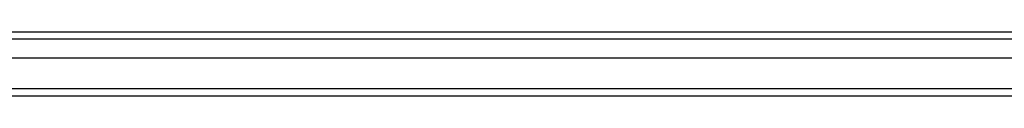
# Model space of a CAD drawing. Header units: inches. Extents: x 25 to 728, y 80 to 333.
# Tile 33 of 160: x 286.128 to 299.432, y 191.872 to 192.738. Entities that reach past the tile are written whole.
import ezdxf

# ---------------------------------------------------------------- set-up
doc = ezdxf.new("R2010")
doc.units = ezdxf.units.IN
doc.header["$MEASUREMENT"] = 0
doc.layers.add('Visible Edges(ANSI)', color=7, linetype='Continuous', lineweight=25)
doc.layers.add('Visible Tangent Edges(ANSI)', color=7, linetype='Continuous', lineweight=25)

msp = doc.modelspace()

# ---------------------------------------------------------------- linework, layer by layer
at = {"layer": 'Visible Edges(ANSI)'}
for p, q in [((241.634, 192.738), (311.84, 192.738)), ((312.028, 192.384), (241.446, 192.384)), ((312.638, 191.872), (241.603, 191.872))]:
    msp.add_line(p, q, dxfattribs=at)
at = {"layer": 'Visible Tangent Edges(ANSI)'}
for p, q in [((311.97, 192.639), (241.504, 192.639)), ((312.638, 191.971), (240.836, 191.971))]:
    msp.add_line(p, q, dxfattribs=at)

doc.saveas('drawing.dxf')
